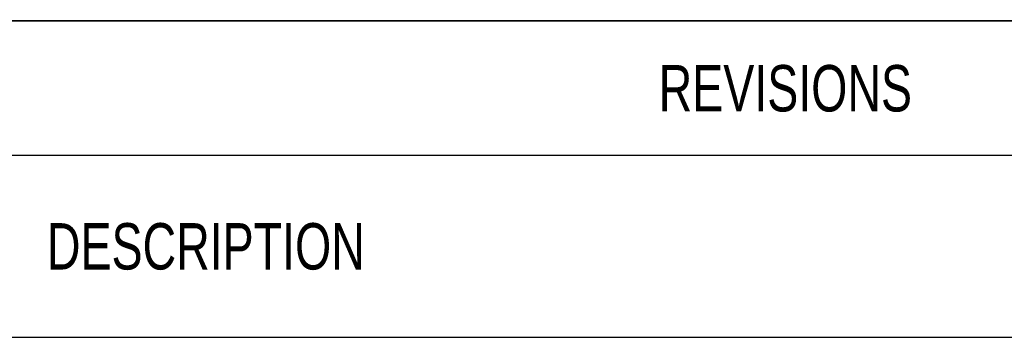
# Model space of a CAD drawing. Header units: millimetres. Extents: x 50 to 2915, y 50 to 2050.
# Tile 47 of 48: x 2083 to 2420, y 1942 to 2050. Entities that reach past the tile are written whole.
import ezdxf

# ---------------------------------------------------------------- set-up
doc = ezdxf.new("R2010")
doc.units = ezdxf.units.MM
doc.header["$LTSCALE"] = 10
doc.layers.add('DIM', color=7, linetype='Continuous')
doc.styles.add('SLDTEXTSTYLE2', font='TXT', dxfattribs={"width": 0.75})

# ---------------------------------------------------------------- blocks, each defined once
blk = doc.blocks.new('SW_TABLEANNOTATION_0')
at = {"layer": 'DIM', "color": 0}
for p, q in [((1117.2, 0), (0, 0)), ((0, -45.84), (1117.2, -45.84)), ((0, -108.17), (1117.2, -108.17))]:
    blk.add_line(p, q, dxfattribs=at)
at = {"layer": 'DIM', "color": 0, "char_height": 15.875, "attachment_point": 1, "style": 'SLDTEXTSTYLE2'}
for s, insert in [('REVISIONS', (506.68, -15.03)), ('DESCRIPTION', (297.3, -69.11))]:
    blk.add_mtext(s, dxfattribs=dict(at, insert=insert))

msp = doc.modelspace()

# ---------------------------------------------------------------- linework, layer by layer
at = {"color": 7, "linetype": 'Continuous', "lineweight": 30}
msp.add_line((2912.557, 2050), (50.339, 2050.486), dxfattribs=at)

# ---------------------------------------------------------------- block references
at = {"layer": 'DIM'}
msp.add_blockref('SW_TABLEANNOTATION_0', (1795.354, 2050), dxfattribs=at)

doc.saveas('drawing.dxf')
